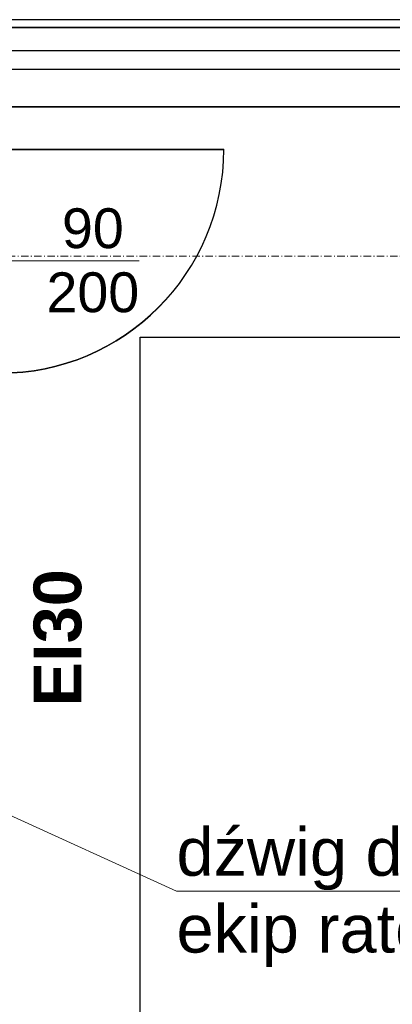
# Model space of a CAD drawing. Header units: millimetres. Extents: x -8642 to 28269, y -6609 to 3701.
# Tile 256 of 256: x 7029 to 7179, y -301 to 95. Entities that reach past the tile are written whole.
import ezdxf
from ezdxf.enums import TextEntityAlignment as Align

# ---------------------------------------------------------------- set-up
doc = ezdxf.new("R2010")
doc.units = ezdxf.units.MM
doc.header["$LTSCALE"] = 1000
doc.header["$MEASUREMENT"] = 0
for name, pattern in [('rzut 1 pietra$0$ArchiTECH.PC 5. Line Type', [0.0053, 0.003, -0.001, 0.0003, -0.001]), ('rzut 1 pietra$0$ArchiTECH.PC Solid Line Type', [0]), ('SUFIT_1 PIETRO$0$ArchiTECH.PC Solid Line Type', [0])]:
    doc.linetypes.add(name, pattern=pattern)
doc.layers.add('IS_ARCH', color=254, linetype='Continuous', lineweight=18)
for name, color, linetype in [('SUFIT_1 PIETRO$0$INWENTARYZACJA', 254, 'Continuous'), ('SUFIT_1 PIETRO$0$Kalka 1', 254, 'Continuous'), ('SUFIT_1 PIETRO$0$TYP SUFITÓW_NOWYCH', 254, 'Continuous')]:
    doc.layers.add(name, color=color, linetype=linetype)
doc.styles.add('rzut 1 pietra$0$ArchiTECHStyle1', font='arial.ttf', dxfattribs={"height": 0.16})
doc.styles.add('rzut 1 pietra$0$ArchiTECHStyle3', font='arialbd.ttf', dxfattribs={"height": 0.192})

msp = doc.modelspace()

# ---------------------------------------------------------------- linework, layer by layer
at = {"layer": 'IS_ARCH', "linetype": 'rzut 1 pietra$0$ArchiTECH.PC Solid Line Type'}
for p, q in [((7436.5, 95), (6603.37, 94.99)), ((7436.5, 94.99), (6603.37, 94.99)), ((7433.5, 92), (6606.37, 91.99)), ((6606.37, 91.99), (7433.5, 91.99)), ((7432.58, 82.5), (6606.37, 82.49)), ((7432.5, 75), (6607.37, 75)), ((7603.64, 60), (1756.36, 60)), ((7579.64, 60), (1780.36, 60)), ((7432.5, 60), (6607.37, 60)), ((6807.5, 60), (7922.5, 60)), ((7021, 43), (7111, 43)), ((6996, -2), (7077, -2)), ((6917.73, -176.01), (7091.96, -255.32)), ((7091.96, -255.32), (7449.14, -255.32))]:
    msp.add_line(p, q, dxfattribs=at)
at = {"layer": 'IS_ARCH', "linetype": 'rzut 1 pietra$0$ArchiTECH.PC 5. Line Type'}
msp.add_line((-3581.18, 0), (11755.85, 0), dxfattribs=at)
at = {"layer": 'IS_ARCH', "linetype": 'rzut 1 pietra$0$ArchiTECH.PC Solid Line Type'}
msp.add_arc((7021, 43), 90, 270, 0, dxfattribs=at)
at = {"layer": 'SUFIT_1 PIETRO$0$INWENTARYZACJA', "linetype": 'SUFIT_1 PIETRO$0$ArchiTECH.PC Solid Line Type'}
for p, q in [((7436.5, 94.91), (6603.37, 94.91)), ((6606.37, 91.91), (7433.5, 91.91)), ((7021, 42.87), (7111, 42.87))]:
    msp.add_line(p, q, dxfattribs=at)
msp.add_arc((7021, 42.87), 90, 270, 0, dxfattribs=at)
at = {"layer": 'SUFIT_1 PIETRO$0$Kalka 1', "linetype": 'SUFIT_1 PIETRO$0$ArchiTECH.PC Solid Line Type'}
for p, q in [((7436.5, 94.92), (6603.37, 94.91)), ((7433.5, 91.92), (6606.37, 91.91)), ((7432.58, 82.42), (6606.37, 82.41)), ((7432.5, 74.92), (6607.37, 74.92)), ((7603.64, 59.92), (6458.33, 59.92)), ((7579.64, 59.92), (6458.33, 59.92)), ((7432.5, 59.92), (6607.37, 59.92)), ((6807.5, 59.92), (7922.5, 59.92))]:
    msp.add_line(p, q, dxfattribs=at)
at = {"layer": 'SUFIT_1 PIETRO$0$TYP SUFITÓW_NOWYCH', "linetype": 'SUFIT_1 PIETRO$0$ArchiTECH.PC Solid Line Type'}
for p, q in [((7077.35, -32.67), (7496.68, -32.67)), ((7077.35, -512.1), (7077.35, -32.67))]:
    msp.add_line(p, q, dxfattribs=at)

# ---------------------------------------------------------------- texts
at = {"layer": 'IS_ARCH', "style": 'rzut 1 pietra$0$ArchiTECHStyle1'}
for s, height, p in [('90', 16, (7045.88, -1.63)), ('200', 16, (7039.66, -27.37)), ('dźwig dostosowany do potrzeb', 19.2, (7091.96, -254.88)), ('ekip ratowniczych', 19.2, (7091.96, -285.76))]:
    msp.add_text(s, height=height, dxfattribs=at).set_placement(p, align=Align.BOTTOM_LEFT)
at = {"layer": 'IS_ARCH', "style": 'rzut 1 pietra$0$ArchiTECHStyle3'}
msp.add_text('EI30', height=19.2, rotation=90, dxfattribs=at).set_placement((7059.41, -181.05), align=Align.BOTTOM_LEFT)

doc.saveas('drawing.dxf')
